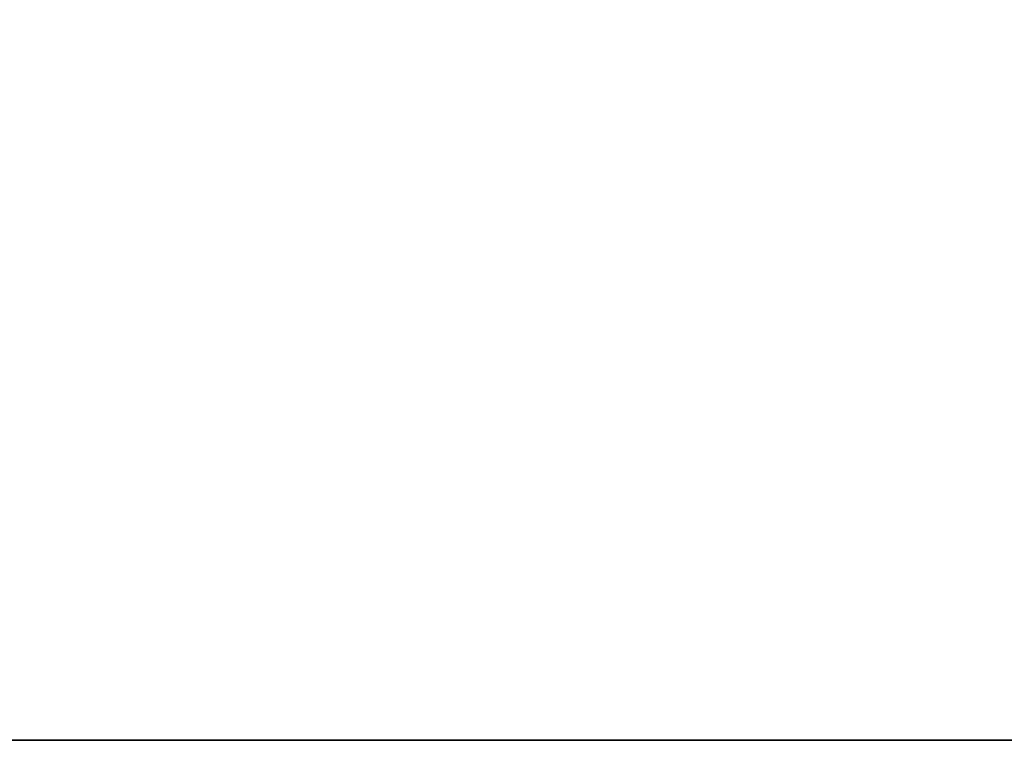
# Model space of a CAD drawing. Header units: inches. Extents: x -9.7 to 9.7, y -2 to 4.3.
# Tile 217 of 221: x -7.64 to -7.196, y -1.955 to -1.63. Entities that reach past the tile are written whole.
import ezdxf

# ---------------------------------------------------------------- set-up
doc = ezdxf.new("R2010")
doc.units = ezdxf.units.IN
doc.header["$LTSCALE"] = 65.185185
doc.header["$MEASUREMENT"] = 0
for name, color, linetype in [('14148', 7, 'CONTINUOUS'), ('14155', 7, 'CONTINUOUS'), ('14161', 7, 'CONTINUOUS')]:
    doc.layers.add(name, color=color, linetype=linetype)

msp = doc.modelspace()

# ---------------------------------------------------------------- linework, layer by layer
at = {"layer": '14148', "linetype": 'Continuous'}
for points in [[(-9, -1.955, 23.5626), (0, -1.955, 23.5626), (-9, 0.545, 23.5626), (-9, -1.955, 23.5626)], [(-9, 0.545, 23.5626), (0, -1.955, 23.5626), (0, 0.545, 23.5626), (-9, 0.545, 23.5626)]]:
    msp.add_3dface(points, dxfattribs=at)
at = {"layer": '14155', "linetype": 'Continuous'}
for points in [[(-9, 0.545, 23.3266), (0, 0.545, 23.3266), (-9, -1.955, 23.3266), (-9, 0.545, 23.3266)], [(-9, -1.955, 23.3266), (0, 0.545, 23.3266), (0, -1.955, 23.3266), (-9, -1.955, 23.3266)]]:
    msp.add_3dface(points, dxfattribs=at)
at = {"layer": '14161', "linetype": 'Continuous'}
for points in [[(0, -1.955, 23.5626), (-9, -1.955, 23.5626), (0, -1.955, 23.3266), (0, -1.955, 23.5626)], [(-9, -1.955, 23.5626), (-9, -1.955, 23.3266), (0, -1.955, 23.3266), (-9, -1.955, 23.5626)]]:
    msp.add_3dface(points, dxfattribs=at)

doc.saveas('drawing.dxf')
